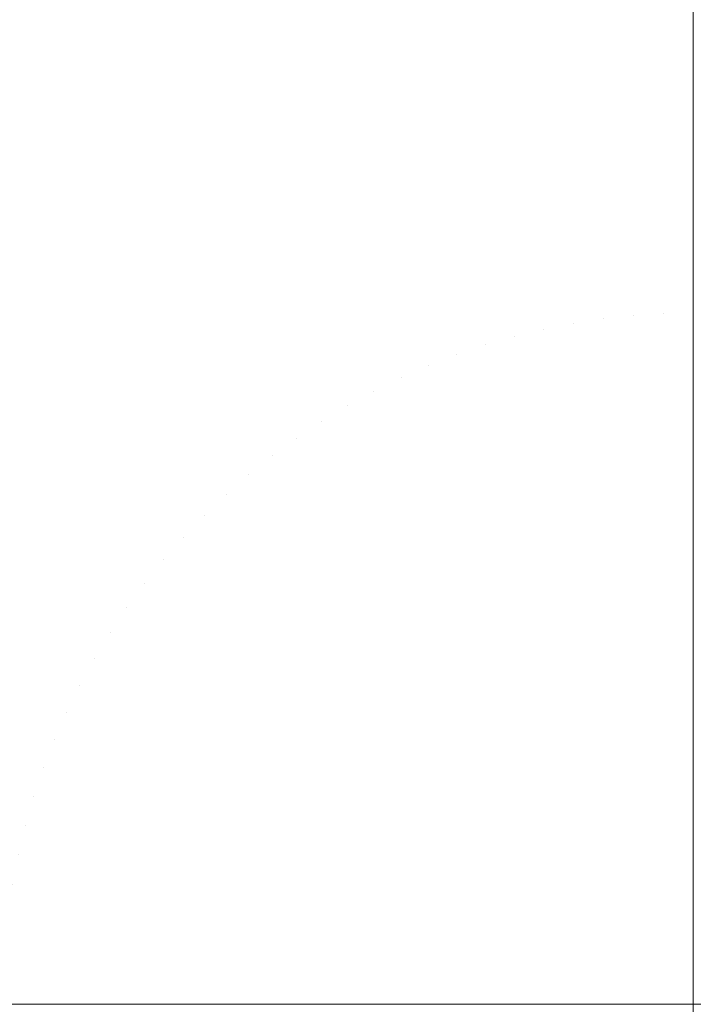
# Model space of a CAD drawing. Header units: centimetres. Extents: x -25.9 to 27.4, y 34.1 to 35.9.
# Tile 69 of 256: x -25.75727 to -25.75346, y 35.84011 to 35.84569. Entities that reach past the tile are written whole.
import ezdxf

# ---------------------------------------------------------------- set-up
doc = ezdxf.new("R2010")
doc.units = ezdxf.units.CM
doc.header["$LTSCALE"] = 2.54
doc.layers.add('Lucido design-1', color=7, linetype='Continuous')

# ---------------------------------------------------------------- blocks, each defined once
blk = doc.blocks.new('Gruppo-5-1')
at = {"color": 7, "linetype": 'Continuous', "lineweight": 9}
for points, invisible_edges in [([(-25.7572658, 35.8493001, -10.1814959), (-25.7568614, 35.8494574, -10.1814959), (-25.7554986, 35.8457131, -10.1818138), (-25.755741, 35.8456188, -10.1818138)], 15), ([(-25.7572658, 35.8493001, -34.1482589), (-25.7568614, 35.8494574, -34.1482589), (-25.7554986, 35.8457131, -34.1485769), (-25.755741, 35.8456188, -34.1485769)], 15), ([(-25.757663, 35.8491253, -10.1814959), (-25.7572658, 35.8493001, -10.1814959), (-25.755741, 35.8456188, -10.1818138), (-25.755979, 35.8455141, -10.1818138)], 15), ([(-25.757663, 35.8491253, -34.1482589), (-25.7572658, 35.8493001, -34.1482589), (-25.755741, 35.8456188, -34.1485769), (-25.755979, 35.8455141, -34.1485769)], 15), ([(-25.7580521, 35.8489334, -10.1814959), (-25.757663, 35.8491253, -10.1814959), (-25.755979, 35.8455141, -10.1818138), (-25.7562123, 35.845399, -10.1818138)], 15), ([(-25.7580521, 35.8489334, -34.1482589), (-25.757663, 35.8491253, -34.1482589), (-25.755979, 35.8455141, -34.1485769), (-25.7562123, 35.845399, -34.1485769)], 15), ([(-25.7584326, 35.8487247, -10.1814959), (-25.7580521, 35.8489334, -10.1814959), (-25.7562123, 35.845399, -10.1818138), (-25.7564403, 35.845274, -10.1818138)], 15), ([(-25.7584326, 35.8487247, -34.1482589), (-25.7580521, 35.8489334, -34.1482589), (-25.7562123, 35.845399, -34.1485769), (-25.7564403, 35.845274, -34.1485769)], 15), ([(-25.7588035, 35.8484996, -10.1814959), (-25.7584326, 35.8487247, -10.1814959), (-25.7564403, 35.845274, -10.1818138), (-25.7566626, 35.8451391, -10.1818138)], 15), ([(-25.7588035, 35.8484996, -34.1482589), (-25.7584326, 35.8487247, -34.1482589), (-25.7564403, 35.845274, -34.1485769), (-25.7566626, 35.8451391, -34.1485769)], 15), ([(-25.7591643, 35.8482586, -10.1814959), (-25.7588035, 35.8484996, -10.1814959), (-25.7566626, 35.8451391, -10.1818138), (-25.7568788, 35.8449946, -10.1818138)], 15), ([(-25.7591643, 35.8482586, -34.1482589), (-25.7588035, 35.8484996, -34.1482589), (-25.7566626, 35.8451391, -34.1485769), (-25.7568788, 35.8449946, -34.1485769)], 15), ([(-25.7538013, 35.8440129, -9.3820683), (-25.7536308, 35.8440241, -9.3820683), (-25.7538185, 35.8483236, -9.38233), (-25.7541764, 35.8483002, -9.38233)], 15), ([(-25.7538013, 35.8440129, -33.3488314), (-25.7536308, 35.8440241, -33.3488314), (-25.7538185, 35.8483236, -33.3490931), (-25.7541764, 35.8483002, -33.3490931)], 15), ([(-25.75346, 35.8444734, -9.3820954), (-25.75346, 35.8483314, -9.38233), (-25.7538185, 35.8483236, -9.38233), (-25.7536308, 35.8440241, -9.3820683)], 14), ([(-25.75346, 35.8444734, -33.3488585), (-25.75346, 35.8483314, -33.3490931), (-25.7538185, 35.8483236, -33.3490931), (-25.7536308, 35.8440241, -33.3488314)], 14), ([(-25.75346, 35.8483314, -9.38233), (-25.75346, 35.8444734, -9.3820954), (27.34654, 35.8444734, -9.3820954), (27.34654, 35.8483314, -9.38233)], 10), ([(-25.75346, 35.8483314, -33.3490931), (-25.75346, 35.8444734, -33.3488585), (27.34654, 35.8444734, -33.3488585), (27.34654, 35.8483314, -33.3490931)], 10), ([(-25.7595142, 35.848002, -10.1814959), (-25.7591643, 35.8482586, -10.1814959), (-25.7568788, 35.8449946, -10.1818138), (-25.7570885, 35.8448408, -10.1818138)], 15), ([(-25.7595142, 35.848002, -34.1482589), (-25.7591643, 35.8482586, -34.1482589), (-25.7568788, 35.8449946, -34.1485769), (-25.7570885, 35.8448408, -34.1485769)], 15), ([(-25.75414, 35.8439683, -9.3820683), (-25.7539711, 35.8439943, -9.3820683), (-25.7545328, 35.8482611, -9.38233), (-25.7548873, 35.8482066, -9.38233)], 15), ([(-25.75414, 35.8439683, -33.3488314), (-25.7539711, 35.8439943, -33.3488314), (-25.7545328, 35.8482611, -33.3490931), (-25.7548873, 35.8482066, -33.3490931)], 15), ([(-25.7539711, 35.8439943, -9.3820683), (-25.7538013, 35.8440129, -9.3820683), (-25.7541764, 35.8483002, -9.38233), (-25.7545328, 35.8482611, -9.38233)], 15), ([(-25.7539711, 35.8439943, -33.3488314), (-25.7538013, 35.8440129, -33.3488314), (-25.7541764, 35.8483002, -33.3490931), (-25.7545328, 35.8482611, -33.3490931)], 15), ([(-25.7543075, 35.843935, -9.3820683), (-25.75414, 35.8439683, -9.3820683), (-25.7548873, 35.8482066, -9.38233), (-25.755239, 35.8481366, -9.38233)], 15), ([(-25.7543075, 35.843935, -33.3488314), (-25.75414, 35.8439683, -33.3488314), (-25.7548873, 35.8482066, -33.3490931), (-25.755239, 35.8481366, -33.3490931)], 15), ([(-25.7544735, 35.8438944, -9.3820683), (-25.7543075, 35.843935, -9.3820683), (-25.755239, 35.8481366, -9.38233), (-25.7555873, 35.8480514, -9.38233)], 15), ([(-25.7544735, 35.8438944, -33.3488314), (-25.7543075, 35.843935, -33.3488314), (-25.755239, 35.8481366, -33.3490931), (-25.7555873, 35.8480514, -33.3490931)], 15), ([(-25.7546375, 35.8438466, -9.3820683), (-25.7544735, 35.8438944, -9.3820683), (-25.7555873, 35.8480514, -9.38233), (-25.7559316, 35.847951, -9.38233)], 15), ([(-25.7546375, 35.8438466, -33.3488314), (-25.7544735, 35.8438944, -33.3488314), (-25.7555873, 35.8480514, -33.3490931), (-25.7559316, 35.847951, -33.3490931)], 15), ([(-25.7598526, 35.8477304, -10.1814959), (-25.7595142, 35.848002, -10.1814959), (-25.7570885, 35.8448408, -10.1818138), (-25.7572913, 35.844678, -10.1818138)], 15), ([(-25.7598526, 35.8477304, -34.1482589), (-25.7595142, 35.848002, -34.1482589), (-25.7570885, 35.8448408, -34.1485769), (-25.7572913, 35.844678, -34.1485769)], 15), ([(-25.7547993, 35.8437916, -9.3820683), (-25.7546375, 35.8438466, -9.3820683), (-25.7559316, 35.847951, -9.38233), (-25.7562712, 35.8478358, -9.38233)], 15), ([(-25.7547993, 35.8437916, -33.3488314), (-25.7546375, 35.8438466, -33.3488314), (-25.7559316, 35.847951, -33.3490931), (-25.7562712, 35.8478358, -33.3490931)], 15), ([(-25.7549585, 35.8437297, -9.3820683), (-25.7547993, 35.8437916, -9.3820683), (-25.7562712, 35.8478358, -9.38233), (-25.7566054, 35.8477058, -9.38233)], 15), ([(-25.7549585, 35.8437297, -33.3488314), (-25.7547993, 35.8437916, -33.3488314), (-25.7562712, 35.8478358, -33.3490931), (-25.7566054, 35.8477058, -33.3490931)], 15), ([(-25.7551149, 35.8436609, -9.3820683), (-25.7549585, 35.8437297, -9.3820683), (-25.7566054, 35.8477058, -9.38233), (-25.7569337, 35.8475614, -9.38233)], 15), ([(-25.7551149, 35.8436609, -33.3488314), (-25.7549585, 35.8437297, -33.3488314), (-25.7566054, 35.8477058, -33.3490931), (-25.7569337, 35.8475614, -33.3490931)], 15), ([(-25.7552681, 35.8435853, -9.3820683), (-25.7551149, 35.8436609, -9.3820683), (-25.7569337, 35.8475614, -9.38233), (-25.7572553, 35.8474027, -9.38233)], 15), ([(-25.7552681, 35.8435853, -33.3488314), (-25.7551149, 35.8436609, -33.3488314), (-25.7569337, 35.8475614, -33.3490931), (-25.7572553, 35.8474027, -33.3490931)], 15), ([(-25.7554179, 35.8435032, -9.3820683), (-25.7552681, 35.8435853, -9.3820683), (-25.7572553, 35.8474027, -9.38233), (-25.7575697, 35.8472303, -9.38233)], 15), ([(-25.7554179, 35.8435032, -33.3488314), (-25.7552681, 35.8435853, -33.3488314), (-25.7572553, 35.8474027, -33.3490931), (-25.7575697, 35.8472303, -33.3490931)], 15), ([(-25.7555639, 35.8434145, -9.3820683), (-25.7554179, 35.8435032, -9.3820683), (-25.7575697, 35.8472303, -9.38233), (-25.7578763, 35.8470442, -9.38233)], 15), ([(-25.7555639, 35.8434145, -33.3488314), (-25.7554179, 35.8435032, -33.3488314), (-25.7575697, 35.8472303, -33.3490931), (-25.7578763, 35.8470442, -33.3490931)], 15), ([(-25.755706, 35.8433196, -9.3820683), (-25.7555639, 35.8434145, -9.3820683), (-25.7578763, 35.8470442, -9.38233), (-25.7581745, 35.846845, -9.38233)], 15), ([(-25.755706, 35.8433196, -33.3488314), (-25.7555639, 35.8434145, -33.3488314), (-25.7578763, 35.8470442, -33.3490931), (-25.7581745, 35.846845, -33.3490931)], 15), ([(-25.7558438, 35.8432186, -9.3820683), (-25.755706, 35.8433196, -9.3820683), (-25.7581745, 35.846845, -9.38233), (-25.7584637, 35.8466329, -9.38233)], 15), ([(-25.7558438, 35.8432186, -33.3488314), (-25.755706, 35.8433196, -33.3488314), (-25.7581745, 35.846845, -33.3490931), (-25.7584637, 35.8466329, -33.3490931)], 15), ([(-25.755977, 35.8431117, -9.3820683), (-25.7558438, 35.8432186, -9.3820683), (-25.7584637, 35.8466329, -9.38233), (-25.7587434, 35.8464085, -9.38233)], 15), ([(-25.755977, 35.8431117, -33.3488314), (-25.7558438, 35.8432186, -33.3488314), (-25.7584637, 35.8466329, -33.3490931), (-25.7587434, 35.8464085, -33.3490931)], 15), ([(-25.7561055, 35.842999, -9.3820683), (-25.755977, 35.8431117, -9.3820683), (-25.7587434, 35.8464085, -9.38233), (-25.759013, 35.846172, -9.38233)], 15), ([(-25.7561055, 35.842999, -33.3488314), (-25.755977, 35.8431117, -33.3488314), (-25.7587434, 35.8464085, -33.3490931), (-25.759013, 35.846172, -33.3490931)], 15), ([(-25.7562289, 35.8428809, -9.3820683), (-25.7561055, 35.842999, -9.3820683), (-25.759013, 35.846172, -9.38233), (-25.759272, 35.845924, -9.38233)], 15), ([(-25.7562289, 35.8428809, -33.3488314), (-25.7561055, 35.842999, -33.3488314), (-25.759013, 35.846172, -33.3490931), (-25.759272, 35.845924, -33.3490931)], 15), ([(-25.754238, 35.8460215, -10.1818138), (-25.7539795, 35.8460498, -10.1818138), (-25.7536319, 35.8420766, -10.1819722), (-25.7537174, 35.8420672, -10.1819722)], 15), ([(-25.754238, 35.8460215, -34.1485769), (-25.7539795, 35.8460498, -34.1485769), (-25.7536319, 35.8420766, -34.1487353), (-25.7537174, 35.8420672, -34.1487353)], 15), ([(-25.7539795, 35.8460498, -10.1818138), (-25.75372, 35.8460668, -10.1818138), (-25.753546, 35.8420822, -10.1819722), (-25.7536319, 35.8420766, -10.1819722)], 15), ([(-25.7539795, 35.8460498, -34.1485769), (-25.75372, 35.8460668, -34.1485769), (-25.753546, 35.8420822, -34.1487353), (-25.7536319, 35.8420766, -34.1487353)], 15), ([(-25.75372, 35.8460668, -10.1818138), (-25.75346, 35.8460725, -10.1818138), (-25.75346, 35.8444732, -10.1818773)], 9), ([(-25.75372, 35.8460668, -34.1485769), (-25.75346, 35.8460725, -34.1485769), (-25.75346, 35.8444732, -34.1486404)], 9), ([(-25.75346, 35.8444732, -10.1818773), (-25.75346, 35.8420841, -10.1819722), (-25.753546, 35.8420822, -10.1819722), (-25.75372, 35.8460668, -10.1818138)], 14), ([(-25.75346, 35.8444732, -34.1486404), (-25.75346, 35.8420841, -34.1487353), (-25.753546, 35.8420822, -34.1487353), (-25.75372, 35.8460668, -34.1485769)], 14), ([(-8.05346, 35.8460725, -10.1818138), (-8.05346, 35.8444732, -10.1818773), (-25.75346, 35.8444732, -10.1818773), (-25.75346, 35.8460725, -10.1818138)], 10), ([(-8.05346, 35.8460725, -34.1485769), (-8.05346, 35.8444732, -34.1486404), (-25.75346, 35.8444732, -34.1486404), (-25.75346, 35.8460725, -34.1485769)], 10), ([(-25.7547501, 35.8459312, -10.1818138), (-25.754495, 35.845982, -10.1818138), (-25.7538024, 35.8420541, -10.1819722), (-25.7538868, 35.8420374, -10.1819722)], 15), ([(-25.7547501, 35.8459312, -34.1485769), (-25.754495, 35.845982, -34.1485769), (-25.7538024, 35.8420541, -34.1487353), (-25.7538868, 35.8420374, -34.1487353)], 15), ([(-25.754495, 35.845982, -10.1818138), (-25.754238, 35.8460215, -10.1818138), (-25.7537174, 35.8420672, -10.1819722), (-25.7538024, 35.8420541, -10.1819722)], 15), ([(-25.754495, 35.845982, -34.1485769), (-25.754238, 35.8460215, -34.1485769), (-25.7537174, 35.8420672, -34.1487353), (-25.7538024, 35.8420541, -34.1487353)], 15), ([(-25.756347, 35.8427575, -9.3820683), (-25.7562289, 35.8428809, -9.3820683), (-25.759272, 35.845924, -9.38233), (-25.75952, 35.845665, -9.38233)], 15), ([(-25.756347, 35.8427575, -33.3488314), (-25.7562289, 35.8428809, -33.3488314), (-25.759272, 35.845924, -33.3490931), (-25.75952, 35.845665, -33.3490931)], 15), ([(-25.7550027, 35.8458694, -10.1818138), (-25.7547501, 35.8459312, -10.1818138), (-25.7538868, 35.8420374, -10.1819722), (-25.7539704, 35.8420169, -10.1819722)], 15), ([(-25.7550027, 35.8458694, -34.1485769), (-25.7547501, 35.8459312, -34.1485769), (-25.7538868, 35.8420374, -34.1487353), (-25.7539704, 35.8420169, -34.1487353)], 15), ([(-25.7552524, 35.8457966, -10.1818138), (-25.7550027, 35.8458694, -10.1818138), (-25.7539704, 35.8420169, -10.1819722), (-25.754053, 35.8419928, -10.1819722)], 15), ([(-25.7552524, 35.8457966, -34.1485769), (-25.7550027, 35.8458694, -34.1485769), (-25.7539704, 35.8420169, -34.1487353), (-25.754053, 35.8419928, -34.1487353)], 15), ([(-25.7554986, 35.8457131, -10.1818138), (-25.7552524, 35.8457966, -10.1818138), (-25.754053, 35.8419928, -10.1819722), (-25.7541345, 35.8419652, -10.1819722)], 15), ([(-25.7554986, 35.8457131, -34.1485769), (-25.7552524, 35.8457966, -34.1485769), (-25.754053, 35.8419928, -34.1487353), (-25.7541345, 35.8419652, -34.1487353)], 15), ([(-25.755741, 35.8456188, -10.1818138), (-25.7554986, 35.8457131, -10.1818138), (-25.7541345, 35.8419652, -10.1819722), (-25.7542147, 35.841934, -10.1819722)], 15), ([(-25.755741, 35.8456188, -34.1485769), (-25.7554986, 35.8457131, -34.1485769), (-25.7541345, 35.8419652, -34.1487353), (-25.7542147, 35.841934, -34.1487353)], 15), ([(-25.7564597, 35.842629, -9.3820683), (-25.756347, 35.8427575, -9.3820683), (-25.75952, 35.845665, -9.38233), (-25.7597565, 35.8453954, -9.38233)], 15), ([(-25.7564597, 35.842629, -33.3488314), (-25.756347, 35.8427575, -33.3488314), (-25.75952, 35.845665, -33.3490931), (-25.7597565, 35.8453954, -33.3490931)], 15), ([(-25.755979, 35.8455141, -10.1818138), (-25.755741, 35.8456188, -10.1818138), (-25.7542147, 35.841934, -10.1819722), (-25.7542934, 35.8418993, -10.1819722)], 15), ([(-25.755979, 35.8455141, -34.1485769), (-25.755741, 35.8456188, -34.1485769), (-25.7542147, 35.841934, -34.1487353), (-25.7542934, 35.8418993, -34.1487353)], 15), ([(-25.7562123, 35.845399, -10.1818138), (-25.755979, 35.8455141, -10.1818138), (-25.7542934, 35.8418993, -10.1819722), (-25.7543706, 35.8418613, -10.1819722)], 15), ([(-25.7562123, 35.845399, -34.1485769), (-25.755979, 35.8455141, -34.1485769), (-25.7542934, 35.8418993, -34.1487353), (-25.7543706, 35.8418613, -34.1487353)], 15), ([(-25.7565666, 35.8424958, -9.3820683), (-25.7564597, 35.842629, -9.3820683), (-25.7597565, 35.8453954, -9.38233), (-25.7599809, 35.8451157, -9.38233)], 15), ([(-25.7565666, 35.8424958, -33.3488314), (-25.7564597, 35.842629, -33.3488314), (-25.7597565, 35.8453954, -33.3490931), (-25.7599809, 35.8451157, -33.3490931)], 15), ([(-25.7564403, 35.845274, -10.1818138), (-25.7562123, 35.845399, -10.1818138), (-25.7543706, 35.8418613, -10.1819722), (-25.754446, 35.8418199, -10.1819722)], 15), ([(-25.7564403, 35.845274, -34.1485769), (-25.7562123, 35.845399, -34.1485769), (-25.7543706, 35.8418613, -34.1487353), (-25.754446, 35.8418199, -34.1487353)], 15), ([(-25.7566626, 35.8451391, -10.1818138), (-25.7564403, 35.845274, -10.1818138), (-25.754446, 35.8418199, -10.1819722), (-25.7545196, 35.8417753, -10.1819722)], 15), ([(-25.7566626, 35.8451391, -34.1485769), (-25.7564403, 35.845274, -34.1485769), (-25.754446, 35.8418199, -34.1487353), (-25.7545196, 35.8417753, -34.1487353)], 15), ([(-25.7568788, 35.8449946, -10.1818138), (-25.7566626, 35.8451391, -10.1818138), (-25.7545196, 35.8417753, -10.1819722), (-25.7545911, 35.8417275, -10.1819722)], 15), ([(-25.7568788, 35.8449946, -34.1485769), (-25.7566626, 35.8451391, -34.1485769), (-25.7545196, 35.8417753, -34.1487353), (-25.7545911, 35.8417275, -34.1487353)], 15), ([(-25.7566676, 35.842358, -9.3820683), (-25.7565666, 35.8424958, -9.3820683), (-25.7599809, 35.8451157, -9.38233), (-25.760193, 35.8448265, -9.38233)], 15), ([(-25.7566676, 35.842358, -33.3488314), (-25.7565666, 35.8424958, -33.3488314), (-25.7599809, 35.8451157, -33.3490931), (-25.760193, 35.8448265, -33.3490931)], 15), ([(-25.7570885, 35.8448408, -10.1818138), (-25.7568788, 35.8449946, -10.1818138), (-25.7545911, 35.8417275, -10.1819722), (-25.7546605, 35.8416766, -10.1819722)], 15), ([(-25.7570885, 35.8448408, -34.1485769), (-25.7568788, 35.8449946, -34.1485769), (-25.7545911, 35.8417275, -34.1487353), (-25.7546605, 35.8416766, -34.1487353)], 15), ([(-25.7567625, 35.842216, -9.3820683), (-25.7566676, 35.842358, -9.3820683), (-25.760193, 35.8448265, -9.38233), (-25.7603922, 35.8445283, -9.38233)], 15), ([(-25.7567625, 35.842216, -33.3488314), (-25.7566676, 35.842358, -33.3488314), (-25.760193, 35.8448265, -33.3490931), (-25.7603922, 35.8445283, -33.3490931)], 15), ([(-25.7572913, 35.844678, -10.1818138), (-25.7570885, 35.8448408, -10.1818138), (-25.7546605, 35.8416766, -10.1819722), (-25.7547276, 35.8416227, -10.1819722)], 15), ([(-25.7572913, 35.844678, -34.1485769), (-25.7570885, 35.8448408, -34.1485769), (-25.7546605, 35.8416766, -34.1487353), (-25.7547276, 35.8416227, -34.1487353)], 15), ([(-25.7574869, 35.8445066, -10.1818138), (-25.7572913, 35.844678, -10.1818138), (-25.7547276, 35.8416227, -10.1819722), (-25.7547923, 35.841566, -10.1819722)], 15), ([(-25.7574869, 35.8445066, -34.1485769), (-25.7572913, 35.844678, -34.1485769), (-25.7547276, 35.8416227, -34.1487353), (-25.7547923, 35.841566, -34.1487353)], 15), ([(-25.7568512, 35.8420699, -9.3820683), (-25.7567625, 35.842216, -9.3820683), (-25.7603922, 35.8445283, -9.38233), (-25.7605782, 35.8442217, -9.38233)], 15), ([(-25.7568512, 35.8420699, -33.3488314), (-25.7567625, 35.842216, -33.3488314), (-25.7603922, 35.8445283, -33.3490931), (-25.7605782, 35.8442217, -33.3490931)], 15), ([(-25.7576747, 35.8443267, -10.1818138), (-25.7574869, 35.8445066, -10.1818138), (-25.7547923, 35.841566, -10.1819722), (-25.7548545, 35.8415065, -10.1819722)], 15), ([(-25.7576747, 35.8443267, -34.1485769), (-25.7574869, 35.8445066, -34.1485769), (-25.7547923, 35.841566, -34.1487353), (-25.7548545, 35.8415065, -34.1487353)], 15), ([(-25.7536308, 35.8440241, -9.3820683), (-25.75346, 35.8440278, -9.3820683), (-25.75346, 35.8444734, -9.3820954)], 9), ([(-25.7536308, 35.8440241, -33.3488314), (-25.75346, 35.8440278, -33.3488314), (-25.75346, 35.8444734, -33.3488585)], 9), ([(27.34654, 35.8440278, -9.3820683), (27.34654, 35.8444734, -9.3820954), (-25.75346, 35.8444734, -9.3820954), (-25.75346, 35.8440278, -9.3820683)], 10), ([(27.34654, 35.8440278, -33.3488314), (27.34654, 35.8444734, -33.3488585), (-25.75346, 35.8444734, -33.3488585), (-25.75346, 35.8440278, -33.3488314)], 10), ([(-25.75346, 35.8420841, -10.1819722), (-25.75346, 35.8444732, -10.1818773), (-8.05346, 35.8444732, -10.1818773), (-8.05346, 35.8420841, -10.1819722)], 10), ([(-25.75346, 35.8420841, -34.1487353), (-25.75346, 35.8444732, -34.1486404), (-8.05346, 35.8444732, -34.1486404), (-8.05346, 35.8420841, -34.1487353)], 10), ([(-25.7578545, 35.8441389, -10.1818138), (-25.7576747, 35.8443267, -10.1818138), (-25.7548545, 35.8415065, -10.1819722), (-25.754914, 35.8414443, -10.1819722)], 15), ([(-25.7578545, 35.8441389, -34.1485769), (-25.7576747, 35.8443267, -34.1485769), (-25.7548545, 35.8415065, -34.1487353), (-25.754914, 35.8414443, -34.1487353)], 15), ([(-25.7569333, 35.8419201, -9.3820683), (-25.7568512, 35.8420699, -9.3820683), (-25.7605782, 35.8442217, -9.38233), (-25.7607507, 35.8439073, -9.38233)], 15), ([(-25.7569333, 35.8419201, -33.3488314), (-25.7568512, 35.8420699, -33.3488314), (-25.7605782, 35.8442217, -33.3490931), (-25.7607507, 35.8439073, -33.3490931)], 15), ([(-25.758026, 35.8439433, -10.1818138), (-25.7578545, 35.8441389, -10.1818138), (-25.754914, 35.8414443, -10.1819722), (-25.7549707, 35.8413796, -10.1819722)], 15), ([(-25.758026, 35.8439433, -34.1485769), (-25.7578545, 35.8441389, -34.1485769), (-25.754914, 35.8414443, -34.1487353), (-25.7549707, 35.8413796, -34.1487353)], 15), ([(-25.75346, 35.840112, -9.3819916), (-25.7536308, 35.8440241, -9.3820683), (-25.7538013, 35.8440129, -9.3820683)], 11), ([(-25.75346, 35.840112, -33.3487547), (-25.7536308, 35.8440241, -33.3488314), (-25.7538013, 35.8440129, -33.3488314)], 11), ([(-25.75346, 35.840112, -9.3819916), (-25.75346, 35.8440278, -9.3820683), (-25.7536308, 35.8440241, -9.3820683)], 10), ([(-25.75346, 35.840112, -33.3487547), (-25.75346, 35.8440278, -33.3488314), (-25.7536308, 35.8440241, -33.3488314)], 10), ([(-25.75346, 35.8440278, -9.3820683), (-25.75346, 35.840112, -9.3819916), (27.34654, 35.840112, -9.3819916), (27.34654, 35.8440278, -9.3820683)], 8), ([(-25.75346, 35.8440278, -33.3488314), (-25.75346, 35.840112, -33.3487547), (27.34654, 35.840112, -33.3487547), (27.34654, 35.8440278, -33.3488314)], 8), ([(-25.75346, 35.840112, -9.3819916), (-25.75414, 35.8439683, -9.3820683), (-25.7543075, 35.843935, -9.3820683)], 11), ([(-25.75346, 35.840112, -33.3487547), (-25.75414, 35.8439683, -33.3488314), (-25.7543075, 35.843935, -33.3488314)], 11), ([(-25.75346, 35.840112, -9.3819916), (-25.7539711, 35.8439943, -9.3820683), (-25.75414, 35.8439683, -9.3820683)], 11), ([(-25.75346, 35.840112, -33.3487547), (-25.7539711, 35.8439943, -33.3488314), (-25.75414, 35.8439683, -33.3488314)], 11), ([(-25.75346, 35.840112, -9.3819916), (-25.7538013, 35.8440129, -9.3820683), (-25.7539711, 35.8439943, -9.3820683)], 11), ([(-25.75346, 35.840112, -33.3487547), (-25.7538013, 35.8440129, -33.3488314), (-25.7539711, 35.8439943, -33.3488314)], 11), ([(-25.7570089, 35.8417669, -9.3820683), (-25.7569333, 35.8419201, -9.3820683), (-25.7607507, 35.8439073, -9.38233), (-25.7609093, 35.8435857, -9.38233)], 15), ([(-25.7570089, 35.8417669, -33.3488314), (-25.7569333, 35.8419201, -33.3488314), (-25.7607507, 35.8439073, -33.3490931), (-25.7609093, 35.8435857, -33.3490931)], 15), ([(-25.7581888, 35.8437405, -10.1818138), (-25.758026, 35.8439433, -10.1818138), (-25.7549707, 35.8413796, -10.1819722), (-25.7550246, 35.8413125, -10.1819722)], 15), ([(-25.7581888, 35.8437405, -34.1485769), (-25.758026, 35.8439433, -34.1485769), (-25.7549707, 35.8413796, -34.1487353), (-25.7550246, 35.8413125, -34.1487353)], 15), ([(-25.75346, 35.840112, -9.3819916), (-25.7543075, 35.843935, -9.3820683), (-25.7544735, 35.8438944, -9.3820683)], 11), ([(-25.75346, 35.840112, -33.3487547), (-25.7543075, 35.843935, -33.3488314), (-25.7544735, 35.8438944, -33.3488314)], 11), ([(-25.75346, 35.840112, -9.3819916), (-25.7544735, 35.8438944, -9.3820683), (-25.7546375, 35.8438466, -9.3820683)], 11), ([(-25.75346, 35.840112, -33.3487547), (-25.7544735, 35.8438944, -33.3488314), (-25.7546375, 35.8438466, -33.3488314)], 11), ([(-25.75346, 35.840112, -9.3819916), (-25.7546375, 35.8438466, -9.3820683), (-25.7547993, 35.8437916, -9.3820683)], 11), ([(-25.75346, 35.840112, -33.3487547), (-25.7546375, 35.8438466, -33.3488314), (-25.7547993, 35.8437916, -33.3488314)], 11), ([(-25.7583426, 35.8435308, -10.1818138), (-25.7581888, 35.8437405, -10.1818138), (-25.7550246, 35.8413125, -10.1819722), (-25.7550754, 35.8412432, -10.1819722)], 15), ([(-25.7583426, 35.8435308, -34.1485769), (-25.7581888, 35.8437405, -34.1485769), (-25.7550246, 35.8413125, -34.1487353), (-25.7550754, 35.8412432, -34.1487353)], 15), ([(-25.75346, 35.840112, -9.3819916), (-25.7547993, 35.8437916, -9.3820683), (-25.7549585, 35.8437297, -9.3820683)], 11), ([(-25.75346, 35.840112, -33.3487547), (-25.7547993, 35.8437916, -33.3488314), (-25.7549585, 35.8437297, -33.3488314)], 11), ([(-25.75346, 35.840112, -9.3819916), (-25.7549585, 35.8437297, -9.3820683), (-25.7551149, 35.8436609, -9.3820683)], 11), ([(-25.75346, 35.840112, -33.3487547), (-25.7549585, 35.8437297, -33.3488314), (-25.7551149, 35.8436609, -33.3488314)], 11), ([(-25.75346, 35.840112, -9.3819916), (-25.7551149, 35.8436609, -9.3820683), (-25.7552681, 35.8435853, -9.3820683)], 11), ([(-25.75346, 35.840112, -33.3487547), (-25.7551149, 35.8436609, -33.3488314), (-25.7552681, 35.8435853, -33.3488314)], 11), ([(-25.7570777, 35.8416105, -9.3820683), (-25.7570089, 35.8417669, -9.3820683), (-25.7609093, 35.8435857, -9.38233), (-25.7610538, 35.8432574, -9.38233)], 15), ([(-25.7570777, 35.8416105, -33.3488314), (-25.7570089, 35.8417669, -33.3488314), (-25.7609093, 35.8435857, -33.3490931), (-25.7610538, 35.8432574, -33.3490931)], 15), ([(-25.75346, 35.840112, -9.3819916), (-25.7552681, 35.8435853, -9.3820683), (-25.7554179, 35.8435032, -9.3820683)], 11), ([(-25.75346, 35.840112, -33.3487547), (-25.7552681, 35.8435853, -33.3488314), (-25.7554179, 35.8435032, -33.3488314)], 11), ([(-25.758487, 35.8433146, -10.1818138), (-25.7583426, 35.8435308, -10.1818138), (-25.7550754, 35.8412432, -10.1819722), (-25.7551232, 35.8411716, -10.1819722)], 15), ([(-25.758487, 35.8433146, -34.1485769), (-25.7583426, 35.8435308, -34.1485769), (-25.7550754, 35.8412432, -34.1487353), (-25.7551232, 35.8411716, -34.1487353)], 15), ([(-25.75346, 35.840112, -9.3819916), (-25.7554179, 35.8435032, -9.3820683), (-25.7555639, 35.8434145, -9.3820683)], 11), ([(-25.75346, 35.840112, -33.3487547), (-25.7554179, 35.8435032, -33.3488314), (-25.7555639, 35.8434145, -33.3488314)], 11), ([(-25.75346, 35.840112, -9.3819916), (-25.7555639, 35.8434145, -9.3820683), (-25.755706, 35.8433196, -9.3820683)], 11), ([(-25.75346, 35.840112, -33.3487547), (-25.7555639, 35.8434145, -33.3488314), (-25.755706, 35.8433196, -33.3488314)], 11), ([(-25.758622, 35.8430923, -10.1818138), (-25.758487, 35.8433146, -10.1818138), (-25.7551232, 35.8411716, -10.1819722), (-25.7551679, 35.8410981, -10.1819722)], 15), ([(-25.758622, 35.8430923, -34.1485769), (-25.758487, 35.8433146, -34.1485769), (-25.7551232, 35.8411716, -34.1487353), (-25.7551679, 35.8410981, -34.1487353)], 15), ([(-25.75346, 35.840112, -9.3819916), (-25.755706, 35.8433196, -9.3820683), (-25.7558438, 35.8432186, -9.3820683)], 11), ([(-25.75346, 35.840112, -33.3487547), (-25.755706, 35.8433196, -33.3488314), (-25.7558438, 35.8432186, -33.3488314)], 11), ([(-25.7571396, 35.8414513, -9.3820683), (-25.7570777, 35.8416105, -9.3820683), (-25.7610538, 35.8432574, -9.38233), (-25.7611837, 35.8429232, -9.38233)], 15), ([(-25.7571396, 35.8414513, -33.3488314), (-25.7570777, 35.8416105, -33.3488314), (-25.7610538, 35.8432574, -33.3490931), (-25.7611837, 35.8429232, -33.3490931)], 15), ([(-25.75346, 35.840112, -9.3819916), (-25.7558438, 35.8432186, -9.3820683), (-25.755977, 35.8431117, -9.3820683)], 11), ([(-25.75346, 35.840112, -33.3487547), (-25.7558438, 35.8432186, -33.3488314), (-25.755977, 35.8431117, -33.3488314)], 11), ([(-25.758747, 35.8428643, -10.1818138), (-25.758622, 35.8430923, -10.1818138), (-25.7551679, 35.8410981, -10.1819722), (-25.7552093, 35.8410226, -10.1819722)], 15), ([(-25.758747, 35.8428643, -34.1485769), (-25.758622, 35.8430923, -34.1485769), (-25.7551679, 35.8410981, -34.1487353), (-25.7552093, 35.8410226, -34.1487353)], 15), ([(-25.75346, 35.840112, -9.3819916), (-25.755977, 35.8431117, -9.3820683), (-25.7561055, 35.842999, -9.3820683)], 11), ([(-25.75346, 35.840112, -33.3487547), (-25.755977, 35.8431117, -33.3488314), (-25.7561055, 35.842999, -33.3488314)], 11), ([(-25.75346, 35.840112, -9.3819916), (-25.7561055, 35.842999, -9.3820683), (-25.7562289, 35.8428809, -9.3820683)], 11), ([(-25.75346, 35.840112, -33.3487547), (-25.7561055, 35.842999, -33.3488314), (-25.7562289, 35.8428809, -33.3488314)], 11), ([(-25.7571945, 35.8412895, -9.3820683), (-25.7571396, 35.8414513, -9.3820683), (-25.7611837, 35.8429232, -9.38233), (-25.761299, 35.8425836, -9.38233)], 15), ([(-25.7571945, 35.8412895, -33.3488314), (-25.7571396, 35.8414513, -33.3488314), (-25.7611837, 35.8429232, -33.3490931), (-25.761299, 35.8425836, -33.3490931)], 15), ([(-25.7588621, 35.842631, -10.1818138), (-25.758747, 35.8428643, -10.1818138), (-25.7552093, 35.8410226, -10.1819722), (-25.7552473, 35.8409454, -10.1819722)], 15), ([(-25.7588621, 35.842631, -34.1485769), (-25.758747, 35.8428643, -34.1485769), (-25.7552093, 35.8410226, -34.1487353), (-25.7552473, 35.8409454, -34.1487353)], 15), ([(-25.75346, 35.840112, -9.3819916), (-25.7562289, 35.8428809, -9.3820683), (-25.756347, 35.8427575, -9.3820683)], 11), ([(-25.75346, 35.840112, -33.3487547), (-25.7562289, 35.8428809, -33.3488314), (-25.756347, 35.8427575, -33.3488314)], 11), ([(-25.75346, 35.840112, -9.3819916), (-25.756347, 35.8427575, -9.3820683), (-25.7564597, 35.842629, -9.3820683)], 11), ([(-25.75346, 35.840112, -33.3487547), (-25.756347, 35.8427575, -33.3488314), (-25.7564597, 35.842629, -33.3488314)], 11), ([(-25.7589668, 35.842393, -10.1818138), (-25.7588621, 35.842631, -10.1818138), (-25.7552473, 35.8409454, -10.1819722), (-25.755282, 35.8408667, -10.1819722)], 15), ([(-25.7589668, 35.842393, -34.1485769), (-25.7588621, 35.842631, -34.1485769), (-25.7552473, 35.8409454, -34.1487353), (-25.755282, 35.8408667, -34.1487353)], 15), ([(-25.75346, 35.840112, -9.3819916), (-25.7564597, 35.842629, -9.3820683), (-25.7565666, 35.8424958, -9.3820683)], 11), ([(-25.75346, 35.840112, -33.3487547), (-25.7564597, 35.842629, -33.3488314), (-25.7565666, 35.8424958, -33.3488314)], 11), ([(-25.7572424, 35.8411255, -9.3820683), (-25.7571945, 35.8412895, -9.3820683), (-25.761299, 35.8425836, -9.38233), (-25.7613994, 35.8422394, -9.38233)], 15), ([(-25.7572424, 35.8411255, -33.3488314), (-25.7571945, 35.8412895, -33.3488314), (-25.761299, 35.8425836, -33.3490931), (-25.7613994, 35.8422394, -33.3490931)], 15), ([(-25.75346, 35.840112, -9.3819916), (-25.7565666, 35.8424958, -9.3820683), (-25.7566676, 35.842358, -9.3820683)], 11), ([(-25.75346, 35.840112, -33.3487547), (-25.7565666, 35.8424958, -33.3488314), (-25.7566676, 35.842358, -33.3488314)], 11), ([(-25.759061, 35.8421506, -10.1818138), (-25.7589668, 35.842393, -10.1818138), (-25.755282, 35.8408667, -10.1819722), (-25.7553132, 35.8407865, -10.1819722)], 15), ([(-25.759061, 35.8421506, -34.1485769), (-25.7589668, 35.842393, -34.1485769), (-25.755282, 35.8408667, -34.1487353), (-25.7553132, 35.8407865, -34.1487353)], 15), ([(-25.75346, 35.840112, -9.3819916), (-25.7566676, 35.842358, -9.3820683), (-25.7567625, 35.842216, -9.3820683)], 11), ([(-25.75346, 35.840112, -33.3487547), (-25.7566676, 35.842358, -33.3488314), (-25.7567625, 35.842216, -33.3488314)], 11), ([(-25.757283, 35.8409595, -9.3820683), (-25.7572424, 35.8411255, -9.3820683), (-25.7613994, 35.8422394, -9.38233), (-25.7614846, 35.841891, -9.38233)], 15), ([(-25.757283, 35.8409595, -33.3488314), (-25.7572424, 35.8411255, -33.3488314), (-25.7613994, 35.8422394, -33.3490931), (-25.7614846, 35.841891, -33.3490931)], 15), ([(-25.75346, 35.840112, -9.3819916), (-25.7567625, 35.842216, -9.3820683), (-25.7568512, 35.8420699, -9.3820683)], 11), ([(-25.75346, 35.840112, -33.3487547), (-25.7567625, 35.842216, -33.3488314), (-25.7568512, 35.8420699, -33.3488314)], 11), ([(-25.7591446, 35.8419044, -10.1818138), (-25.759061, 35.8421506, -10.1818138), (-25.7553132, 35.8407865, -10.1819722), (-25.7553408, 35.840705, -10.1819722)], 15), ([(-25.7591446, 35.8419044, -34.1485769), (-25.759061, 35.8421506, -34.1485769), (-25.7553132, 35.8407865, -34.1487353), (-25.7553408, 35.840705, -34.1487353)], 15), ([(-25.75346, 35.840112, -9.3819916), (-25.7568512, 35.8420699, -9.3820683), (-25.7569333, 35.8419201, -9.3820683)], 11), ([(-25.75346, 35.840112, -33.3487547), (-25.7568512, 35.8420699, -33.3488314), (-25.7569333, 35.8419201, -33.3488314)], 11), ([(-25.7538024, 35.8420541, -10.1819722), (-25.7537174, 35.8420672, -10.1819722), (-25.75346, 35.840112, -10.1819916)], 11), ([(-25.7538024, 35.8420541, -34.1487353), (-25.7537174, 35.8420672, -34.1487353), (-25.75346, 35.840112, -34.1487547)], 11), ([(-25.7537174, 35.8420672, -10.1819722), (-25.7536319, 35.8420766, -10.1819722), (-25.75346, 35.840112, -10.1819916)], 11), ([(-25.7537174, 35.8420672, -34.1487353), (-25.7536319, 35.8420766, -34.1487353), (-25.75346, 35.840112, -34.1487547)], 11), ([(-25.7536319, 35.8420766, -10.1819722), (-25.753546, 35.8420822, -10.1819722), (-25.75346, 35.840112, -10.1819916)], 11), ([(-25.7536319, 35.8420766, -34.1487353), (-25.753546, 35.8420822, -34.1487353), (-25.75346, 35.840112, -34.1487547)], 11), ([(-25.753546, 35.8420822, -10.1819722), (-25.75346, 35.8420841, -10.1819722), (-25.75346, 35.840112, -10.1819916)], 9), ([(-25.753546, 35.8420822, -34.1487353), (-25.75346, 35.8420841, -34.1487353), (-25.75346, 35.840112, -34.1487547)], 9), ([(-8.05346, 35.8420841, -10.1819722), (-8.05346, 35.840112, -10.1819916), (-25.75346, 35.840112, -10.1819916), (-25.75346, 35.8420841, -10.1819722)], 8), ([(-8.05346, 35.8420841, -34.1487353), (-8.05346, 35.840112, -34.1487547), (-25.75346, 35.840112, -34.1487547), (-25.75346, 35.8420841, -34.1487353)], 8), ([(-25.754053, 35.8419928, -10.1819722), (-25.7539704, 35.8420169, -10.1819722), (-25.75346, 35.840112, -10.1819916)], 11), ([(-25.754053, 35.8419928, -34.1487353), (-25.7539704, 35.8420169, -34.1487353), (-25.75346, 35.840112, -34.1487547)], 11), ([(-25.7539704, 35.8420169, -10.1819722), (-25.7538868, 35.8420374, -10.1819722), (-25.75346, 35.840112, -10.1819916)], 11), ([(-25.7539704, 35.8420169, -34.1487353), (-25.7538868, 35.8420374, -34.1487353), (-25.75346, 35.840112, -34.1487547)], 11), ([(-25.7538868, 35.8420374, -10.1819722), (-25.7538024, 35.8420541, -10.1819722), (-25.75346, 35.840112, -10.1819916)], 11), ([(-25.7538868, 35.8420374, -34.1487353), (-25.7538024, 35.8420541, -34.1487353), (-25.75346, 35.840112, -34.1487547)], 11), ([(-25.7542147, 35.841934, -10.1819722), (-25.7541345, 35.8419652, -10.1819722), (-25.75346, 35.840112, -10.1819916)], 11), ([(-25.7542147, 35.841934, -34.1487353), (-25.7541345, 35.8419652, -34.1487353), (-25.75346, 35.840112, -34.1487547)], 11), ([(-25.7541345, 35.8419652, -10.1819722), (-25.754053, 35.8419928, -10.1819722), (-25.75346, 35.840112, -10.1819916)], 11), ([(-25.7541345, 35.8419652, -34.1487353), (-25.754053, 35.8419928, -34.1487353), (-25.75346, 35.840112, -34.1487547)], 11), ([(-25.7592174, 35.8416547, -10.1818138), (-25.7591446, 35.8419044, -10.1818138), (-25.7553408, 35.840705, -10.1819722), (-25.7553649, 35.8406224, -10.1819722)], 15), ([(-25.7592174, 35.8416547, -34.1485769), (-25.7591446, 35.8419044, -34.1485769), (-25.7553408, 35.840705, -34.1487353), (-25.7553649, 35.8406224, -34.1487353)], 15), ([(-25.75346, 35.840112, -9.3819916), (-25.7569333, 35.8419201, -9.3820683), (-25.7570089, 35.8417669, -9.3820683)], 11), ([(-25.75346, 35.840112, -33.3487547), (-25.7569333, 35.8419201, -33.3488314), (-25.7570089, 35.8417669, -33.3488314)], 11), ([(-25.7543706, 35.8418613, -10.1819722), (-25.7542934, 35.8418993, -10.1819722), (-25.75346, 35.840112, -10.1819916)], 11), ([(-25.7543706, 35.8418613, -34.1487353), (-25.7542934, 35.8418993, -34.1487353), (-25.75346, 35.840112, -34.1487547)], 11), ([(-25.7542934, 35.8418993, -10.1819722), (-25.7542147, 35.841934, -10.1819722), (-25.75346, 35.840112, -10.1819916)], 11), ([(-25.7542934, 35.8418993, -34.1487353), (-25.7542147, 35.841934, -34.1487353), (-25.75346, 35.840112, -34.1487547)], 11), ([(-25.754446, 35.8418199, -10.1819722), (-25.7543706, 35.8418613, -10.1819722), (-25.75346, 35.840112, -10.1819916)], 11), ([(-25.754446, 35.8418199, -34.1487353), (-25.7543706, 35.8418613, -34.1487353), (-25.75346, 35.840112, -34.1487547)], 11), ([(-25.7545196, 35.8417753, -10.1819722), (-25.754446, 35.8418199, -10.1819722), (-25.75346, 35.840112, -10.1819916)], 11), ([(-25.7545196, 35.8417753, -34.1487353), (-25.754446, 35.8418199, -34.1487353), (-25.75346, 35.840112, -34.1487547)], 11), ([(-25.75346, 35.840112, -9.3819916), (-25.7570089, 35.8417669, -9.3820683), (-25.7570777, 35.8416105, -9.3820683)], 11), ([(-25.75346, 35.840112, -33.3487547), (-25.7570089, 35.8417669, -33.3488314), (-25.7570777, 35.8416105, -33.3488314)], 11), ([(-25.7545911, 35.8417275, -10.1819722), (-25.7545196, 35.8417753, -10.1819722), (-25.75346, 35.840112, -10.1819916)], 11), ([(-25.7545911, 35.8417275, -34.1487353), (-25.7545196, 35.8417753, -34.1487353), (-25.75346, 35.840112, -34.1487547)], 11), ([(-25.7547276, 35.8416227, -10.1819722), (-25.7546605, 35.8416766, -10.1819722), (-25.75346, 35.840112, -10.1819916)], 11), ([(-25.7547276, 35.8416227, -34.1487353), (-25.7546605, 35.8416766, -34.1487353), (-25.75346, 35.840112, -34.1487547)], 11), ([(-25.7546605, 35.8416766, -10.1819722), (-25.7545911, 35.8417275, -10.1819722), (-25.75346, 35.840112, -10.1819916)], 11), ([(-25.7546605, 35.8416766, -34.1487353), (-25.7545911, 35.8417275, -34.1487353), (-25.75346, 35.840112, -34.1487547)], 11), ([(-25.7592792, 35.8414021, -10.1818138), (-25.7592174, 35.8416547, -10.1818138), (-25.7553649, 35.8406224, -10.1819722), (-25.7553853, 35.8405388, -10.1819722)], 15), ([(-25.7592792, 35.8414021, -34.1485769), (-25.7592174, 35.8416547, -34.1485769), (-25.7553649, 35.8406224, -34.1487353), (-25.7553853, 35.8405388, -34.1487353)], 15), ([(-25.7547923, 35.841566, -10.1819722), (-25.7547276, 35.8416227, -10.1819722), (-25.75346, 35.840112, -10.1819916)], 11), ([(-25.7547923, 35.841566, -34.1487353), (-25.7547276, 35.8416227, -34.1487353), (-25.75346, 35.840112, -34.1487547)], 11), ([(-25.75346, 35.840112, -9.3819916), (-25.7570777, 35.8416105, -9.3820683), (-25.7571396, 35.8414513, -9.3820683)], 11), ([(-25.75346, 35.840112, -33.3487547), (-25.7570777, 35.8416105, -33.3488314), (-25.7571396, 35.8414513, -33.3488314)], 11), ([(-25.7548545, 35.8415065, -10.1819722), (-25.7547923, 35.841566, -10.1819722), (-25.75346, 35.840112, -10.1819916)], 11), ([(-25.7548545, 35.8415065, -34.1487353), (-25.7547923, 35.841566, -34.1487353), (-25.75346, 35.840112, -34.1487547)], 11), ([(-25.754914, 35.8414443, -10.1819722), (-25.7548545, 35.8415065, -10.1819722), (-25.75346, 35.840112, -10.1819916)], 11), ([(-25.754914, 35.8414443, -34.1487353), (-25.7548545, 35.8415065, -34.1487353), (-25.75346, 35.840112, -34.1487547)], 11), ([(-25.75346, 35.840112, -9.3819916), (-25.7571396, 35.8414513, -9.3820683), (-25.7571945, 35.8412895, -9.3820683)], 11), ([(-25.75346, 35.840112, -33.3487547), (-25.7571396, 35.8414513, -33.3488314), (-25.7571945, 35.8412895, -33.3488314)], 11), ([(-25.75933, 35.841147, -10.1818138), (-25.7592792, 35.8414021, -10.1818138), (-25.7553853, 35.8405388, -10.1819722), (-25.7554021, 35.8404545, -10.1819722)], 15), ([(-25.75933, 35.841147, -34.1485769), (-25.7592792, 35.8414021, -34.1485769), (-25.7553853, 35.8405388, -34.1487353), (-25.7554021, 35.8404545, -34.1487353)], 15), ([(-25.7549707, 35.8413796, -10.1819722), (-25.754914, 35.8414443, -10.1819722), (-25.75346, 35.840112, -10.1819916)], 11), ([(-25.7549707, 35.8413796, -34.1487353), (-25.754914, 35.8414443, -34.1487353), (-25.75346, 35.840112, -34.1487547)], 11), ([(-25.7550246, 35.8413125, -10.1819722), (-25.7549707, 35.8413796, -10.1819722), (-25.75346, 35.840112, -10.1819916)], 11), ([(-25.7550246, 35.8413125, -34.1487353), (-25.7549707, 35.8413796, -34.1487353), (-25.75346, 35.840112, -34.1487547)], 11), ([(-25.75346, 35.840112, -9.3819916), (-25.7571945, 35.8412895, -9.3820683), (-25.7572424, 35.8411255, -9.3820683)], 11), ([(-25.75346, 35.840112, -33.3487547), (-25.7571945, 35.8412895, -33.3488314), (-25.7572424, 35.8411255, -33.3488314)], 11), ([(-25.7550754, 35.8412432, -10.1819722), (-25.7550246, 35.8413125, -10.1819722), (-25.75346, 35.840112, -10.1819916)], 11), ([(-25.7550754, 35.8412432, -34.1487353), (-25.7550246, 35.8413125, -34.1487353), (-25.75346, 35.840112, -34.1487547)], 11), ([(-25.7551232, 35.8411716, -10.1819722), (-25.7550754, 35.8412432, -10.1819722), (-25.75346, 35.840112, -10.1819916)], 11), ([(-25.7551232, 35.8411716, -34.1487353), (-25.7550754, 35.8412432, -34.1487353), (-25.75346, 35.840112, -34.1487547)], 11), ([(-25.7551679, 35.8410981, -10.1819722), (-25.7551232, 35.8411716, -10.1819722), (-25.75346, 35.840112, -10.1819916)], 11), ([(-25.7551679, 35.8410981, -34.1487353), (-25.7551232, 35.8411716, -34.1487353), (-25.75346, 35.840112, -34.1487547)], 11), ([(-25.7593695, 35.84089, -10.1818138), (-25.75933, 35.841147, -10.1818138), (-25.7554021, 35.8404545, -10.1819722), (-25.7554152, 35.8403694, -10.1819722)], 15), ([(-25.7593695, 35.84089, -34.1485769), (-25.75933, 35.841147, -34.1485769), (-25.7554021, 35.8404545, -34.1487353), (-25.7554152, 35.8403694, -34.1487353)], 15), ([(-25.75346, 35.840112, -9.3819916), (-25.7572424, 35.8411255, -9.3820683), (-25.757283, 35.8409595, -9.3820683)], 11), ([(-25.75346, 35.840112, -33.3487547), (-25.7572424, 35.8411255, -33.3488314), (-25.757283, 35.8409595, -33.3488314)], 11), ([(-25.7552093, 35.8410226, -10.1819722), (-25.7551679, 35.8410981, -10.1819722), (-25.75346, 35.840112, -10.1819916)], 11), ([(-25.7552093, 35.8410226, -34.1487353), (-25.7551679, 35.8410981, -34.1487353), (-25.75346, 35.840112, -34.1487547)], 11), ([(-25.7552473, 35.8409454, -10.1819722), (-25.7552093, 35.8410226, -10.1819722), (-25.75346, 35.840112, -10.1819916)], 11), ([(-25.7552473, 35.8409454, -34.1487353), (-25.7552093, 35.8410226, -34.1487353), (-25.75346, 35.840112, -34.1487547)], 11), ([(-25.75346, 35.840112, -9.3819916), (-25.757283, 35.8409595, -9.3820683), (-25.7573163, 35.840792, -9.3820683)], 11), ([(-25.75346, 35.840112, -33.3487547), (-25.757283, 35.8409595, -33.3488314), (-25.7573163, 35.840792, -33.3488314)], 11), ([(-25.755282, 35.8408667, -10.1819722), (-25.7552473, 35.8409454, -10.1819722), (-25.75346, 35.840112, -10.1819916)], 11), ([(-25.755282, 35.8408667, -34.1487353), (-25.7552473, 35.8409454, -34.1487353), (-25.75346, 35.840112, -34.1487547)], 11), ([(-25.7593978, 35.8406315, -10.1818138), (-25.7593695, 35.84089, -10.1818138), (-25.7554152, 35.8403694, -10.1819722), (-25.7554246, 35.8402839, -10.1819722)], 15), ([(-25.7593978, 35.8406315, -34.1485769), (-25.7593695, 35.84089, -34.1485769), (-25.7554152, 35.8403694, -34.1487353), (-25.7554246, 35.8402839, -34.1487353)], 15), ([(-25.7553132, 35.8407865, -10.1819722), (-25.755282, 35.8408667, -10.1819722), (-25.75346, 35.840112, -10.1819916)], 11), ([(-25.7553132, 35.8407865, -34.1487353), (-25.755282, 35.8408667, -34.1487353), (-25.75346, 35.840112, -34.1487547)], 11), ([(-25.75346, 35.840112, -9.3819916), (-25.7573163, 35.840792, -9.3820683), (-25.7573423, 35.8406231, -9.3820683)], 11), ([(-25.75346, 35.840112, -33.3487547), (-25.7573163, 35.840792, -33.3488314), (-25.7573423, 35.8406231, -33.3488314)], 11), ([(-25.7553408, 35.840705, -10.1819722), (-25.7553132, 35.8407865, -10.1819722), (-25.75346, 35.840112, -10.1819916)], 11), ([(-25.7553408, 35.840705, -34.1487353), (-25.7553132, 35.8407865, -34.1487353), (-25.75346, 35.840112, -34.1487547)], 11), ([(-25.7553649, 35.8406224, -10.1819722), (-25.7553408, 35.840705, -10.1819722), (-25.75346, 35.840112, -10.1819916)], 11), ([(-25.7553649, 35.8406224, -34.1487353), (-25.7553408, 35.840705, -34.1487353), (-25.75346, 35.840112, -34.1487547)], 11), ([(-25.7594148, 35.840372, -10.1818138), (-25.7593978, 35.8406315, -10.1818138), (-25.7554246, 35.8402839, -10.1819722), (-25.7554302, 35.840198, -10.1819722)], 15), ([(-25.7594148, 35.840372, -34.1485769), (-25.7593978, 35.8406315, -34.1485769), (-25.7554246, 35.8402839, -34.1487353), (-25.7554302, 35.840198, -34.1487353)], 15), ([(-25.75346, 35.840112, -9.3819916), (-25.7573423, 35.8406231, -9.3820683), (-25.7573609, 35.8404533, -9.3820683)], 11), ([(-25.75346, 35.840112, -33.3487547), (-25.7573423, 35.8406231, -33.3488314), (-25.7573609, 35.8404533, -33.3488314)], 11), ([(-25.7553853, 35.8405388, -10.1819722), (-25.7553649, 35.8406224, -10.1819722), (-25.75346, 35.840112, -10.1819916)], 11), ([(-25.7553853, 35.8405388, -34.1487353), (-25.7553649, 35.8406224, -34.1487353), (-25.75346, 35.840112, -34.1487547)], 11), ([(-25.7554021, 35.8404545, -10.1819722), (-25.7553853, 35.8405388, -10.1819722), (-25.75346, 35.840112, -10.1819916)], 11), ([(-25.7554021, 35.8404545, -34.1487353), (-25.7553853, 35.8405388, -34.1487353), (-25.75346, 35.840112, -34.1487547)], 11), ([(-25.75346, 35.840112, -9.3819916), (-25.7573609, 35.8404533, -9.3820683), (-25.7573721, 35.8402828, -9.3820683)], 11), ([(-25.75346, 35.840112, -33.3487547), (-25.7573609, 35.8404533, -33.3488314), (-25.7573721, 35.8402828, -33.3488314)], 11), ([(-25.7554152, 35.8403694, -10.1819722), (-25.7554021, 35.8404545, -10.1819722), (-25.75346, 35.840112, -10.1819916)], 11), ([(-25.7554152, 35.8403694, -34.1487353), (-25.7554021, 35.8404545, -34.1487353), (-25.75346, 35.840112, -34.1487547)], 11), ([(-25.7594205, 35.840112, -10.1818138), (-25.7594148, 35.840372, -10.1818138), (-25.7554302, 35.840198, -10.1819722), (-25.7554321, 35.840112, -10.1819722)], 7), ([(-25.7594205, 35.840112, -34.1485769), (-25.7594148, 35.840372, -34.1485769), (-25.7554302, 35.840198, -34.1487353), (-25.7554321, 35.840112, -34.1487353)], 7), ([(-25.7554246, 35.8402839, -10.1819722), (-25.7554152, 35.8403694, -10.1819722), (-25.75346, 35.840112, -10.1819916)], 11), ([(-25.7554246, 35.8402839, -34.1487353), (-25.7554152, 35.8403694, -34.1487353), (-25.75346, 35.840112, -34.1487547)], 11), ([(-25.75346, 35.840112, -9.3819916), (-25.7573721, 35.8402828, -9.3820683), (-25.7573758, 35.840112, -9.3820683), (-25.7554317, 35.840112, -9.3820303)], 3), ([(-25.75346, 35.840112, -33.3487547), (-25.7573721, 35.8402828, -33.3488314), (-25.7573758, 35.840112, -33.3488314), (-25.7554317, 35.840112, -33.3487933)], 3), ([(-25.7554302, 35.840198, -10.1819722), (-25.7554246, 35.8402839, -10.1819722), (-25.75346, 35.840112, -10.1819916)], 11), ([(-25.7554302, 35.840198, -34.1487353), (-25.7554246, 35.8402839, -34.1487353), (-25.75346, 35.840112, -34.1487547)], 11), ([(-25.7554321, 35.840112, -10.1819722), (-25.7554302, 35.840198, -10.1819722), (-25.75346, 35.840112, -10.1819916)], 3), ([(-25.7554321, 35.840112, -34.1487353), (-25.7554302, 35.840198, -34.1487353), (-25.75346, 35.840112, -34.1487547)], 3), ([(-25.7573758, 34.240112, -9.3820683), (-25.7554317, 34.240112, -9.3820303), (-25.7554317, 35.840112, -9.3820303), (-25.7573758, 35.840112, -9.3820683)], 10), ([(-25.7573758, 34.240112, -33.3488314), (-25.7554317, 34.240112, -33.3487933), (-25.7554317, 35.840112, -33.3487933), (-25.7573758, 35.840112, -33.3488314)], 10), ([(-25.7554317, 35.840112, -9.3820303), (-25.7554317, 34.240112, -9.3820303), (-25.75346, 34.240112, -9.3819916), (-25.75346, 35.840112, -9.3819916)], 1), ([(-25.7554317, 35.840112, -33.3487933), (-25.7554317, 34.240112, -33.3487933), (-25.75346, 34.240112, -33.3487547), (-25.75346, 35.840112, -33.3487547)], 1)]:
    blk.add_3dface(points, dxfattribs=dict(at, invisible_edges=invisible_edges))

msp = doc.modelspace()

# ---------------------------------------------------------------- block references
at = {"layer": 'Lucido design-1', "color": 7}
msp.add_blockref('Gruppo-5-1', (0, 0), dxfattribs=at)

doc.saveas('drawing.dxf')
